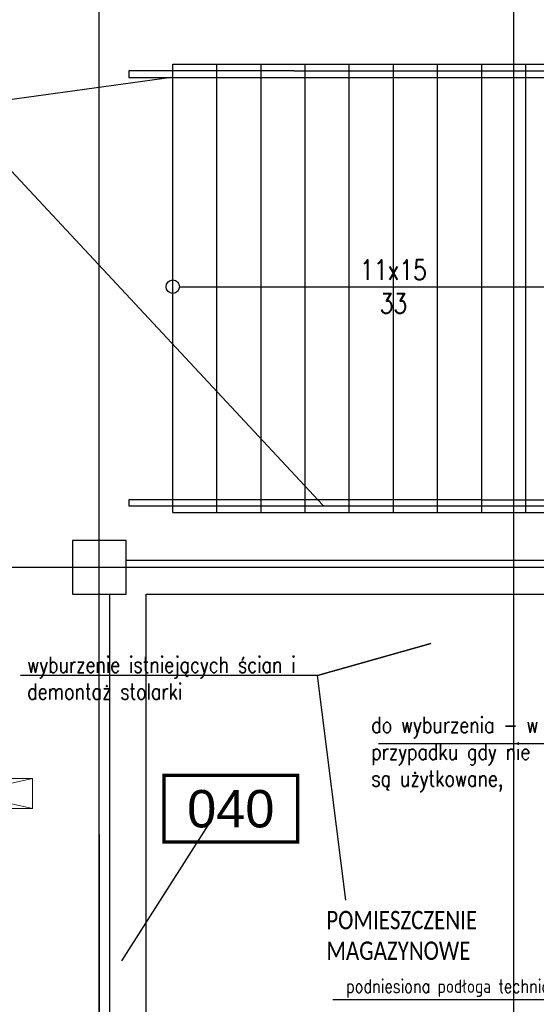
# Model space of a CAD drawing. Header units: centimetres. Extents: x -228435 to 46820, y -89367 to 152985.
# Tile 235 of 256: x -35135 to -31271, y 78830 to 86198. Entities that reach past the tile are written whole.
import ezdxf
from ezdxf.enums import TextEntityAlignment as Align

# ---------------------------------------------------------------- set-up
doc = ezdxf.new("R2010")
doc.units = ezdxf.units.CM
doc.header["$LTSCALE"] = 50
doc.linetypes.add('Osie rzutów$0$DASHDOT2', pattern=[12.7, 6.35, -3.175, 0, -3.175])
doc.layers.get('0').update_dxf_attribs({"color": 8})
for name, color, linetype in [('01-103-Went PP_poziom-0_5$0$L_Nawiew', 250, 'Continuous'), ('bgde_AJ_opis', 7, 'Continuous'), ('Kondygnacja  -0_5$0$ARCH_INFO_OPISY', 8, 'Continuous'), ('Kondygnacja  -0_5$0$ARCH_INFO_SCHODY_IST', 8, 'Continuous'), ('Kondygnacja  -0_5$0$ARCH_MUROWANE_IST', 8, 'Continuous'), ('Kondygnacja  -0_5$0$ARCH_POMOCNICZE', 8, 'Continuous'), ('Kondygnacja  -0_5$0$ARCH_SCHODY_IST', 8, 'Continuous'), ('Kondygnacja  -0_5$0$ARCH_ŻELBET_IST', 8, 'Continuous'), ('Osie rzutów$0$ARCH_INFO_OSIE_IST', 8, 'Osie rzutów$0$DASHDOT2'), ('Osie rzutów$0$ARCH_INFO_OSIE_OPISY_IST', 8, 'Continuous'), ('Pomieszczenia -05$0$ARCH_INFO_AREA_ETYKIETY_200', 8, 'Continuous')]:
    doc.layers.add(name, color=color, linetype=linetype)
doc.layers.add('bgde_nawiewnik', color=11, linetype='Continuous', lineweight=5)
doc.styles.add('Kondygnacja  -0_5$0$ROMANS-50-CM', font='romans.shx', dxfattribs={"width": 0.8, "height": 10})
doc.styles.add('Kondygnacja  -0_5$0$Standard', font='txt')
doc.styles.add('Kondygnacja +0$0$ROMANS-50-CM', font='romans.shx', dxfattribs={"width": 0.8, "height": 10})
doc.styles.add('Pomieszczenia -05$0$Arial', font='ARIAL.TTF')
doc.dimstyles.new('Kondygnacja  -0_5$0$ISO-25', dxfattribs={"dimtxt": 2.5, "dimasz": 2.5, "dimexe": 1.25, "dimexo": 0.625, "dimtad": 1, "dimtxsty": 'Kondygnacja  -0_5$0$Standard', "dimcen": 2.5, "dimadec": 0, "dimazin": 0, "dimtfac": 1, "dimtmove": 0, "dimatfit": 3, "dimfxl": 1, "dimarcsym": 0})

# ---------------------------------------------------------------- blocks, each defined once
blk = doc.blocks.new('Osie rzutów')
at = {"layer": 'Osie rzutów$0$ARCH_INFO_OSIE_IST', "ltscale": 10}
for p, q in [((8660, 12255), (8660, 14290.38)), ((8970, 12255), (8970, 14290.38)), ((7947.38, 12710), (13655, 12710)), ((8660, 12510), (8660, 4623.26))]:
    blk.add_line(p, q, dxfattribs=at)
blk = doc.blocks.new('Kondygnacja  -0_5$0$_Dot')
at = {"color": 0, "linetype": 'ByBlock', "lineweight": -2}
blk.add_line((-0.5, 0), (-1, 0), dxfattribs=at)
at = {"color": 0, "linetype": 'ByBlock', "const_width": 0.5}
blk.add_lwpolyline([(-0.25, 0, 1), (0.25, 0, 1)], format="xyb", close=True, dxfattribs=at)
blk = doc.blocks.new('Kondygnacja  -0_5$0$A$C00C90F23')
at = {"layer": 'Kondygnacja  -0_5$0$ARCH_MUROWANE_IST', "ltscale": 4}
for points in [[(9240, 12715), (8680, 12715)], [(9530, 12715), (9280, 12715)]]:
    blk.add_lwpolyline(points, dxfattribs=at)
blk = doc.blocks.new('Pomieszczenia -05$0$etykieta_numer')
at = {"color": 0, "linetype": 'ByBlock', "const_width": 2.44}
blk.add_lwpolyline([(-50, -50), (-50, 0), (50, 0), (50, -50)], close=True, dxfattribs=at)
at = {"color": 0, "linetype": 'ByBlock', "style": 'Pomieszczenia -05$0$Arial'}
blk.add_attdef('AECAREA:NUMBER', text='', height=28, dxfattribs=at).set_placement((0, -25), align=Align.MIDDLE)
blk = doc.blocks.new('A$C066D7839')
at = {"layer": 'bgde_nawiewnik'}
for p, q in [((-50, -11.15), (-50, 11.15)), ((-50, 11.15), (50, 11.15)), ((-50, -11.15), (50, 11.15)), ((50, -11.15), (-50, 11.15)), ((50, 11.15), (50, -11.15)), ((50, -11.15), (-50, -11.15))]:
    blk.add_line(p, q, dxfattribs=at)
blk.add_circle((0, 0), 10, dxfattribs=at)

msp = doc.modelspace()

# ---------------------------------------------------------------- linework, layer by layer
at = {"layer": 'bgde_AJ_opis'}
msp.add_line((-34371.873, 79156.226, 1920), (-33704.722, 80200, 1920), dxfattribs=at)
at = {"layer": 'Kondygnacja  -0_5$0$ARCH_INFO_OPISY'}
msp.add_lwpolyline([(-32696.628, 79610), (-32906.663, 81289.233), (-32060, 81530), (-32906.663, 81289.233), (-35130.326, 81289.233)], dxfattribs=at)
at = {"layer": 'Kondygnacja  -0_5$0$ARCH_INFO_SCHODY_IST'}
for points in [[(-33940, 84200), (-30690, 84200), (-31029.325, 84552.143)], [(-32186.728, 84200), (-30690, 84200), (-31029.325, 83847.857)]]:
    msp.add_lwpolyline(points, dxfattribs=at)
msp.add_circle((-33990, 84200), 50, dxfattribs=at)
at = {"layer": 'Kondygnacja  -0_5$0$ARCH_MUROWANE_IST', "ltscale": 4}
for p, q in [((-34460, 78340), (-34460, 81900)), ((-34190, 79400.126), (-34190, 81900)), ((-34190, 81900), (-25160, 81900)), ((-34190, 78605), (-34190, 79450))]:
    msp.add_line(p, q, dxfattribs=at)
at = {"layer": 'Kondygnacja  -0_5$0$ARCH_SCHODY_IST'}
for p, q in [((-33990, 85865), (-26190, 85865)), ((-33990, 82510), (-33990, 85865)), ((-33660, 82510), (-33660, 85865)), ((-33330, 82510), (-33330, 85865)), ((-33000, 82510), (-33000, 85865)), ((-32670, 82510), (-32670, 85865)), ((-32340, 82510), (-32340, 85865)), ((-32010, 82510), (-32010, 85865)), ((-31680, 82510), (-31680, 85865)), ((-31350, 82510), (-31350, 85865)), ((-33990, 82510), (-26190, 82510))]:
    msp.add_line(p, q, dxfattribs=at)
for points in [[(-33066.029, 85765), (-25740, 85765), (-25740, 86435), (-27759.998, 86435)], [(-33084.505, 85815), (-25790, 85815), (-25790, 86385), (-27741.522, 86385)], [(-33084.505, 85815), (-34320, 85815), (-34320, 85765), (-33066.029, 85765)], [(-31680, 82605), (-34320, 82605), (-34320, 82560), (-31680, 82560)], [(-31680, 82605), (-25740, 82605), (-25740, 82300)], [(-31680, 82560), (-25790, 82560), (-25790, 82300)]]:
    msp.add_lwpolyline(points, dxfattribs=at)
at = {"layer": 'Kondygnacja  -0_5$0$ARCH_ŻELBET_IST', "ltscale": 4}
msp.add_lwpolyline([(-34740, 81900), (-34340, 81900), (-34340, 82300), (-34740, 82300)], close=True, dxfattribs=at)
msp.add_lwpolyline([(-34740, 81900), (-34340, 81900), (-34340, 82300), (-34740, 82300)], close=True, dxfattribs=at)

# ---------------------------------------------------------------- block references
at = {"layer": '01-103-Went PP_poziom-0_5$0$L_Nawiew', "xscale": 10, "yscale": 10, "zscale": 10}
msp.add_blockref('A$C066D7839', (-35539.915, 80407.586), dxfattribs=at)
at = {"layer": 'Kondygnacja  -0_5$0$ARCH_POMOCNICZE', "xscale": 10, "yscale": 10, "zscale": 10}
msp.add_blockref('Kondygnacja  -0_5$0$A$C00C90F23', (-121140, -45000), dxfattribs=at)
at = {"layer": 'Osie rzutów$0$ARCH_INFO_OSIE_OPISY_IST', "xscale": 10, "yscale": 10, "zscale": 10}
msp.add_blockref('Osie rzutów', (-121140, -45000), dxfattribs=at)
at = {"layer": 'Pomieszczenia -05$0$ARCH_INFO_AREA_ETYKIETY_200', "linetype": 'Continuous', "lineweight": -3, "xscale": 10, "yscale": 10, "zscale": 10}
msp.add_blockref('Pomieszczenia -05$0$etykieta_numer', (-33556.482, 80543.593), dxfattribs=at).add_auto_attribs({'AECAREA:NUMBER': '040'})

# ---------------------------------------------------------------- texts
at = {"layer": 'Kondygnacja  -0_5$0$ARCH_INFO_OPISY', "attachment_point": 7, "style": 'Kondygnacja +0$0$ROMANS-50-CM'}
for s, insert, char_height, width in [('wyburzenie istniejących ścian i demontaż stolarki', (-35078.851, 81110.955), 120, 2199.97279), ('do wyburzenia - w przypadku gdy nie są użytkowane,', (-32505.199, 80420.247), 120, 1457.85352), ('\\pt165;{\\fCalibri|b0|i0|c238|p34;\\H0.9167x;POMIESZCZENIE\\PMAGAZYNOWE}', (-32841.638, 79160.93), 150, 5390.22766), ('{\\H0.8333x;podniesiona podłoga techniczna}', (-32695.028, 78882.156), 120, 2660.08772)]:
    msp.add_mtext(s, dxfattribs=dict(at, insert=insert, char_height=char_height, width=width))
at = {"layer": 'Kondygnacja  -0_5$0$ARCH_INFO_SCHODY_IST', "insert": (-32340, 84200), "char_height": 150, "width": 100, "attachment_point": 5, "style": 'Kondygnacja  -0_5$0$ROMANS-50-CM'}
msp.add_mtext('11x15 33', dxfattribs=at)

# ---------------------------------------------------------------- leaders
at = {"layer": 'Kondygnacja  -0_5$0$ARCH_INFO_OPISY'}
for points in [[(-33998.986, 85765), (-35639.558, 85538.348), (-38206.511, 85538.348)], [(-32867.705, 82564.07), (-35639.558, 85538.348), (-38206.511, 85538.348)], [(-30244.975, 79952.893), (-30760.972, 80779.083), (-32451.181, 80779.083)], [(-30500, 79076.36), (-30737.517, 78862.415), (-32794.107, 78862.415)]]:
    msp.add_leader(points, dimstyle='Kondygnacja  -0_5$0$ISO-25', override={"dimscale": 5, "dimasz": 2, "dimtad": 0, "dimldrblk": 'Kondygnacja  -0_5$0$_Dot'}, dxfattribs=at)

doc.saveas('drawing.dxf')
